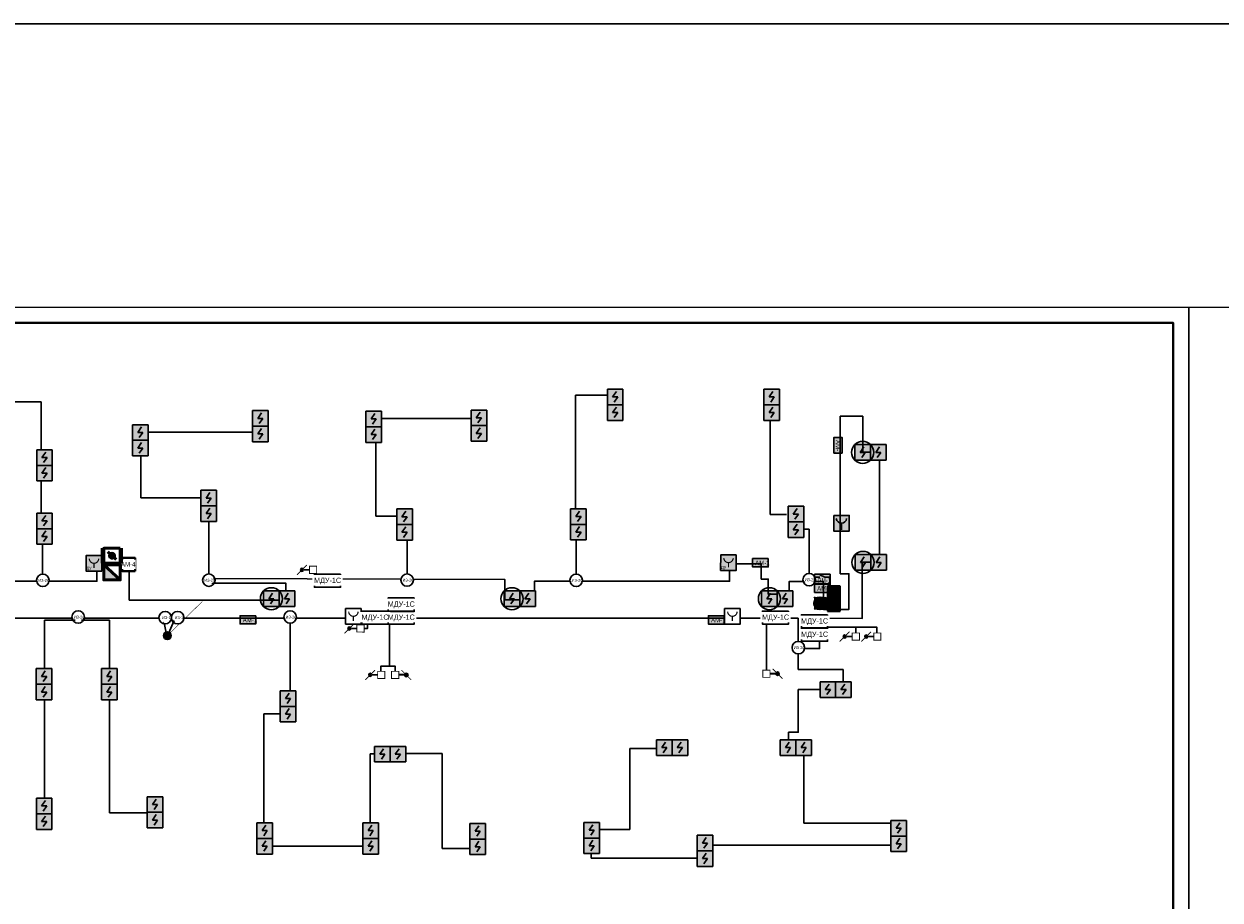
# Model space of a CAD drawing. Header units: millimetres. Extents: x 303602 to 13248484, y -10200551 to -26241.
# Tile 38 of 51: x 829749 to 868067, y -76414 to -48338. Entities that reach past the tile are written whole.
import ezdxf
from ezdxf.enums import TextEntityAlignment as Align

# ---------------------------------------------------------------- set-up
doc = ezdxf.new("R2010")
doc.units = ezdxf.units.MM
doc.set_wipeout_variables(frame=1)
doc.linetypes.add('CONTINOUS', pattern=[0])
for name, color, linetype, lineweight in [('_АПС_Оборудование', 1, 'Continuous', 30), ('RC-Извещатели_пожарные', 1, 'Continuous', 30), ('Воздуховоды', 7, 'Continuous', 18), ('Графика', 253, 'Continuous', 20), ('ОС', 5, 'Continuous', 25), ('Рамка', 7, 'Continuous', 18), ('СОУЭ', 1, 'Continuous', 30), ('СС-011-ПОЖ-СИГНАЛИЗАЦИЯ', 1, 'Continuous', 30), ('УГО АПС и АПЗ$0$_АПС_Оборудование', 1, 'Continuous', 30), ('УГО АПС и АПЗ$0$СС-011-ПОЖ-СИГНАЛИЗАЦИЯ', 1, 'Continuous', 30)]:
    doc.layers.add(name, color=color, linetype=linetype, lineweight=lineweight)
for name, color, linetype in [('EI_HATCH_GALV', 7, 'Continuous'), ('АПС', 5, 'Continuous'), ('АПС_Оборудование', 1, 'Continuous'), ('ССПС', 5, 'Continuous'), ('формат', 250, 'Continuous')]:
    doc.layers.add(name, color=color, linetype=linetype)
doc.layers.add('УГО АПС и АПЗ$0$СС_СОУЭ', color=7, linetype='Continuous', lineweight=35, true_color=0x004961)
doc.styles.add('Arial', font='arial.ttf', dxfattribs={"width": 0.9, "height": 700})
doc.styles.add('Arial Narrow', font='ARIALN.TTF', dxfattribs={"width": 0.9, "height": 600})
doc.styles.add('Arial Narrow_Нум', font='ARIALN.TTF', dxfattribs={"width": 0.7, "height": 250})
doc.styles.add('Arial_2', font='arial.ttf', dxfattribs={"width": 0.9, "height": 400})
doc.styles.add('CP.Text', font='arial.ttf')
doc.styles.get("Standard").update_dxf_attribs({"font": 'isocpeur.ttf', "width": 0.9})

# ---------------------------------------------------------------- blocks, each defined once
blk = doc.blocks.new('*U39')
at = {"color": 0, "lineweight": 0}
blk.add_lwpolyline([(-594, 0), (0, 0), (0, 420), (-594, 420)], close=True, dxfattribs=at)
at = {"lineweight": 40}
blk.add_lwpolyline([(-574, 5), (-5, 5), (-5, 415), (-574, 415)], close=True, dxfattribs=at)
at = {"style": 'Arial', "width": 0.9, "flags": 8}
blk.add_attdef('FORMAT', (-36.87, 1.26), '', height=2.8, dxfattribs=at)
blk = doc.blocks.new('*U70')
at = {"ltscale": 100}
h = blk.add_hatch(color=256, dxfattribs=at)
h.dxf.hatch_style = 1
h.paths.add_polyline_path([(-35, 0, 1), (35, 0, 1)])
at = {"lineweight": 30}
blk.add_lwpolyline([(313, 313, 0, 45, 0), (186, 186, 4.5, 4.5, 0), (25, 25, 4.5, 4.5, 0)], format="xyseb", dxfattribs=at)
blk.add_circle((0, 0), 34.8, dxfattribs=at)
blk = doc.blocks.new('RC-UGO-IRA-01')
blk.add_wipeout([(2.5, 2.5), (2.5, -2.5), (-2.5, -2.5), (-2.5, 2.5)]).dxf.layer = 'RC-Извещатели_пожарные'
blk.add_wipeout([(-2.5, -2.5), (-2.5, 2.5), (2.5, 2.5), (2.5, -2.5)]).dxf.layer = 'RC-Извещатели_пожарные'
at = {"layer": 'RC-Извещатели_пожарные', "ltscale": 30}
blk.add_lwpolyline([(2.5, 2.5), (2.5, -2.5), (-2.5, -2.5), (-2.5, 2.5)], close=True, dxfattribs=at)
at = {"layer": 'RC-Извещатели_пожарные', "ltscale": 30, "const_width": 0.375}
blk.add_lwpolyline([(-1.5, 1.5, 1), (1.5, 1.5, 1)], format="xyb", dxfattribs=at)
blk.add_lwpolyline([(0, 0), (0, -1.5)], dxfattribs=at)
at = {"layer": 'RC-Извещатели_пожарные'}
blk.add_attdef('PSTN', text='', height=1.5, dxfattribs=at).set_placement((2.5, 2.5), align=Align.BOTTOM_CENTER)
blk = doc.blocks.new('ИП 212-64 прот.R3')
blk.add_wipeout([(2.5, 2.5), (2.5, -2.5), (-2.5, -2.5), (-2.5, 2.5)]).dxf.layer = 'RC-Извещатели_пожарные'
blk.add_wipeout([(-2.5, -2.5), (-2.5, 2.5), (2.5, 2.5), (2.5, -2.5)]).dxf.layer = 'RC-Извещатели_пожарные'
at = {"lineweight": 35, "true_color": 0xffffff}
h = blk.add_hatch(color=7, dxfattribs=at)
h.dxf.hatch_style = 1
h.paths.add_polyline_path([(-2.5, 2.5), (-2.5, -2.5), (2.5, -2.5), (2.5, 2.5)])
at = {"color": 1, "linetype": 'ByBlock', "lineweight": -2}
for p, q in [((0.39, 1.77), (-0.83, 0)), ((-0.83, 0), (0.83, 0)), ((0.83, 0), (-0.31, -1.63))]:
    blk.add_line(p, q, dxfattribs=at)
at = {"layer": 'RC-Извещатели_пожарные', "ltscale": 30}
for p, q in [((-2.5, -2.5), (-2.5, 2.5)), ((-2.5, 2.5), (2.5, 2.5)), ((2.5, 2.5), (2.5, -2.5)), ((2.5, -2.5), (-2.5, -2.5))]:
    blk.add_line(p, q, dxfattribs=at)
blk = doc.blocks.new('УГО АПС и АПЗ$0$A$C0ED213A1')
blk.add_wipeout([(-200, 0), (0, -200), (200, 0), (0, 200)])
blk.add_circle((0, 0), 200)
at = {"layer": 'УГО АПС и АПЗ$0$СС-011-ПОЖ-СИГНАЛИЗАЦИЯ', "color": 1, "style": 'CP.Text', "width": 0.8}
blk.add_text('ИЗ-2О', height=90, dxfattribs=at).set_placement((-145, -47))
blk = doc.blocks.new('*U96')
at = {"lineweight": 35, "true_color": 0xffffff}
h = blk.add_hatch(color=7, dxfattribs=at)
h.dxf.hatch_style = 1
h.paths.add_polyline_path([(-2.5, 2.5), (-2.5, -2.5), (2.5, -2.5), (2.5, 2.5)])
at = {"color": 1, "linetype": 'ByBlock', "lineweight": -2}
for p, q in [((0.39, 1.76), (-0.83, 0)), ((-0.83, 0), (0.83, 0)), ((0.83, 0), (-0.31, -1.64))]:
    blk.add_line(p, q, dxfattribs=at)
at = {"color": 1, "linetype": 'ByBlock', "lineweight": -2, "ltscale": 0.1}
blk.add_lwpolyline([(-2.5, 2.5), (2.5, 2.5), (2.5, -2.5), (-2.5, -2.5)], close=True, dxfattribs=at)
at = {"layer": 'RC-Извещатели_пожарные'}
blk.add_circle((0, 0), 3.54, dxfattribs=at)
at = {"layer": 'RC-Извещатели_пожарные', "style": 'Arial Narrow_Нум', "width": 0.7}
blk.add_attdef('PSTN', text='', height=2.5, dxfattribs=at).set_placement((5.33, 2.66), align=Align.BOTTOM_CENTER)
blk = doc.blocks.new('ИЗ-1')
blk.add_wipeout([(469979, -66893), (470179, -67093), (470379, -66893), (470179, -66693)])
blk.add_circle((470179, -66893), 200)
at = {"layer": 'УГО АПС и АПЗ$0$СС-011-ПОЖ-СИГНАЛИЗАЦИЯ', "color": 1, "style": 'CP.Text', "width": 0.8}
blk.add_text('ИЗ-1', height=90, dxfattribs=at).set_placement((470079, -66939))
blk = doc.blocks.new('УДП')
at = {"color": 30}
blk.add_wipeout([(324223, -148669), (324222, -149169), (323722, -149169), (323723, -148669)], dxfattribs=at).dxf.layer = 'RC-Извещатели_пожарные'
blk.add_wipeout([(323722, -149169), (323723, -148669), (324223, -148669), (324222, -149169)], dxfattribs=at).dxf.layer = 'RC-Извещатели_пожарные'
at = {"layer": 'EI_HATCH_GALV', "lineweight": 30, "true_color": 0xffffff}
h = blk.add_hatch(color=7, dxfattribs=at)
h.dxf.hatch_style = 1
h.paths.add_polyline_path([(324223, -148669), (324222, -149169), (323722, -149169), (323723, -148669)])
at = {"layer": 'RC-Извещатели_пожарные', "color": 30, "ltscale": 30}
blk.add_lwpolyline([(324223, -148669), (324222, -149169), (323722, -149169), (323723, -148669)], close=True, dxfattribs=at)
at = {"layer": 'RC-Извещатели_пожарные', "color": 30, "ltscale": 30, "const_width": 37.5}
blk.add_lwpolyline([(323823, -148769, 1), (324123, -148769, 1)], format="xyb", dxfattribs=at)
blk.add_lwpolyline([(323972, -148919), (323972, -149069)], dxfattribs=at)
at = {"color": 30, "lineweight": 30, "style": 'Arial Narrow', "width": 0.9}
blk.add_text('ДУ', height=100, dxfattribs=at).set_placement((323814, -149078), align=Align.MIDDLE_CENTER)
blk = doc.blocks.new('РМ-4схема')
at = {"lineweight": 40, "ltscale": 2, "true_color": 0xffffff}
h = blk.add_hatch(color=7, dxfattribs=at)
h.dxf.hatch_style = 1
h.paths.add_polyline_path([(-154589, 33976), (-154086, 33976), (-154086, 34289), (-154589, 34289)])
at = {"layer": 'ОС', "color": 1, "lineweight": 30}
for p, q in [((-154420, 34196, 0), (-154589, 34196, 0)), ((-154260, 34196, 0), (-154420, 34270, 0)), ((-154086, 34196, 0), (-154260, 34196, 0))]:
    blk.add_line(p, q, dxfattribs=at)
at = {"layer": 'ОС', "color": 1, "lineweight": 30, "elevation": 0}
blk.add_lwpolyline([(-154086, 34289), (-154589, 34289), (-154589, 33976), (-154086, 33976)], close=True, dxfattribs=at)
at = {"layer": 'ССПС', "color": 1, "lineweight": -2, "ltscale": 1000, "style": 'Arial Narrow_Нум', "width": 0.8}
blk.add_text('РМ-1', height=151, dxfattribs=at).set_placement((-154484, 34011, 0))
blk = doc.blocks.new('авфывыа')
at = {"lineweight": 40, "ltscale": 2, "true_color": 0xffffff}
h = blk.add_hatch(color=7, dxfattribs=at)
h.dxf.hatch_style = 1
h.paths.add_polyline_path([(287843, 200199), (287340, 200199), (287340, 199936), (287843, 199936)])
at = {"layer": 'ОС', "color": 1, "lineweight": 30}
blk.add_lwpolyline([(287843, 200199), (287340, 200199), (287340, 199936), (287843, 199936)], close=True, dxfattribs=at)
at = {"layer": 'ССПС', "color": 1, "lineweight": -2, "ltscale": 1000, "style": 'Arial Narrow', "width": 0.9}
blk.add_text('АМ-1', height=150, dxfattribs=at).set_placement((287425, 199988))
blk = doc.blocks.new('_МДУ')
at = {"color": 1}
blk.add_wipeout([(-350, 175), (350, 175), (350, -175), (-350, -175)], dxfattribs=at)
at = {"layer": 'АПС', "color": 1, "lineweight": 30, "ltscale": 200}
blk.add_lwpolyline([(350, 175), (-350, 175), (-350, -175), (350, -175)], close=True, dxfattribs=at)
at = {"layer": 'АПС', "color": 0, "lineweight": 30, "ltscale": 200, "insert": (3, -9), "char_height": 140, "width": 668.29, "attachment_point": 5, "style": 'Arial_2', "bg_fill": 2}
blk.add_mtext('МДУ-1С', dxfattribs=at)
blk = doc.blocks.new('УГО АПС и АПЗ$0$точка сбора')
h = blk.add_hatch(color=255)
h.dxf.hatch_style = 1
h.paths.add_polyline_path([(0, 0), (-88, 88, 0.198912), (-125, 0, 0.198912), (-88, -88)])
h.paths.add_polyline_path([(125, 0, 0.198912), (88, 88), (0, 0), (88, -88, 0.198912)])
h = blk.add_hatch(color=2)
h.dxf.hatch_style = 1
h.paths.add_polyline_path([(88, -88), (0, 0), (-88, -88, 0.414214)])
h.paths.add_polyline_path([(88, 88, 0.414214), (-88, 88), (0, 0)])
at = {"layer": 'УГО АПС и АПЗ$0$СС_СОУЭ', "color": 1}
for p, q in [((-88, 88), (-125, 125)), ((-88, 88), (-125, 88)), ((-88, 88), (-88, 125)), ((88, 88), (125, 125)), ((88, 88), (88, 125)), ((88, 88), (125, 88)), ((-88, -88), (-125, -125)), ((-88, -88), (-125, -88)), ((-88, -88), (-88, -125)), ((88, -88), (125, -125)), ((88, -88), (88, -125)), ((88, -88), (125, -88))]:
    blk.add_line(p, q, dxfattribs=at)
for points in [[(-88, 88), (88, -88)], [(-88, -88), (88, 88)]]:
    blk.add_lwpolyline(points, dxfattribs=at)
blk.add_circle((0, 0), 125, dxfattribs=at)
blk = doc.blocks.new('УГО АПС и АПЗ$0$A$C7da512b9')
at = {"true_color": 0xffffff}
h = blk.add_hatch(color=7, dxfattribs=at)
h.dxf.hatch_style = 1
h.paths.add_polyline_path([(0, 199.9872), (-399.9744, 199.9872), (-399.9744, -199.9872), (0, -199.9872)])
at = {"lineweight": 35, "true_color": 0x0a0aff}
for points in [[(0, 74.9952), (0, 199.9872), (-399.9744, 199.9872), (-399.9744, 74.9952)], [(-399.9744, -74.9952), (-399.9744, -199.9872), (0, -199.9872), (0, -74.9952)]]:
    blk.add_hatch(color=5, dxfattribs=at).paths.add_polyline_path(points)
at = {"color": 5, "lineweight": 35, "true_color": 0x0a0aff}
for p, q in [((-399.9744, 199.9872), (-399.9744, -199.9872)), ((0, 199.9872), (-399.9744, 199.9872)), ((0, -199.9872), (0, 199.9872)), ((-399.9744, -199.9872), (0, -199.9872))]:
    blk.add_line(p, q, dxfattribs=at)
blk = doc.blocks.new('пд_пр')
at = {"layer": 'Воздуховоды', "true_color": 0x008800}
h = blk.add_hatch(color=96, dxfattribs=at)
h.dxf.hatch_style = 1
h.paths.add_polyline_path([(468765, -40912, 1), (468654, -40912, 1)])
at = {"layer": 'Воздуховоды', "color": 96, "lineweight": 30, "true_color": 0x008800}
blk.add_line((468640, -40912), (468467, -40912), dxfattribs=at)
at = {"layer": 'Воздуховоды', "color": 96, "true_color": 0x008800, "const_width": 29.5}
blk.add_lwpolyline([(468237, -41028), (468468, -41028), (468467, -40797), (468237, -40797)], close=True, dxfattribs=at)
for points in [[(468553, -40755), (468671, -40873)], [(468749, -40951), (468867, -41069)]]:
    blk.add_lwpolyline(points, dxfattribs=at)
at = {"layer": 'Воздуховоды', "color": 96, "true_color": 0x008800}
blk.add_circle((468710, -40912), 55.4, dxfattribs=at)
blk = doc.blocks.new('озк_выт')
at = {"layer": 'УГО АПС и АПЗ$0$_АПС_Оборудование', "ltscale": 200}
h = blk.add_hatch(color=5, dxfattribs=at)
h.dxf.hatch_style = 1
h.paths.add_polyline_path([(468756, -41333, 1), (468645, -41333, 1)])
at = {"color": 5, "const_width": 29.5}
blk.add_lwpolyline([(468544, -41177), (468661, -41294)], dxfattribs=at)
at = {"layer": 'УГО АПС и АПЗ$0$_АПС_Оборудование', "color": 5, "lineweight": 35, "ltscale": 200}
blk.add_line((468631, -41333), (468458, -41334), dxfattribs=at)
at = {"layer": 'УГО АПС и АПЗ$0$_АПС_Оборудование', "color": 5, "const_width": 29.5}
blk.add_lwpolyline([(468227, -41449), (468458, -41449), (468458, -41218), (468227, -41218)], close=True, dxfattribs=at)
blk.add_lwpolyline([(468740, -41373), (468857, -41490)], dxfattribs=at)
at = {"layer": 'УГО АПС и АПЗ$0$_АПС_Оборудование', "color": 5}
blk.add_circle((468700, -41333), 55.4, dxfattribs=at)
blk = doc.blocks.new('пд_выт')
at = {"layer": 'Воздуховоды', "true_color": 0xcd6928}
h = blk.add_hatch(color=32, dxfattribs=at)
h.dxf.hatch_style = 1
h.paths.add_polyline_path([(468770, -40558, 1), (468659, -40558, 1)])
at = {"layer": 'Воздуховоды', "color": 32, "lineweight": 30, "true_color": 0xcd6928}
blk.add_line((468645, -40558), (468472, -40558), dxfattribs=at)
at = {"layer": 'Воздуховоды', "color": 32, "true_color": 0xcd6928, "const_width": 29.5}
blk.add_lwpolyline([(468242, -40674), (468472, -40673), (468472, -40443), (468241, -40443)], close=True, dxfattribs=at)
for points in [[(468558, -40401), (468675, -40519)], [(468754, -40597), (468871, -40714)]]:
    blk.add_lwpolyline(points, dxfattribs=at)
at = {"layer": 'Воздуховоды', "color": 32, "true_color": 0xcd6928}
blk.add_circle((468715, -40558), 55.4, dxfattribs=at)
blk = doc.blocks.new('озк_пр')
at = {"layer": 'УГО АПС и АПЗ$0$_АПС_Оборудование', "ltscale": 200}
h = blk.add_hatch(color=1, dxfattribs=at)
h.dxf.hatch_style = 1
h.paths.add_polyline_path([(468761, -41723, 1), (468650, -41723, 1)])
at = {"color": 1, "const_width": 29.5}
blk.add_lwpolyline([(468549, -41567), (468666, -41684)], dxfattribs=at)
at = {"layer": 'УГО АПС и АПЗ$0$_АПС_Оборудование', "color": 1, "lineweight": 35, "ltscale": 200}
blk.add_line((468636, -41723), (468463, -41723), dxfattribs=at)
at = {"layer": 'УГО АПС и АПЗ$0$_АПС_Оборудование', "color": 1, "const_width": 29.5}
blk.add_lwpolyline([(468233, -41839), (468463, -41839), (468463, -41608), (468232, -41608)], close=True, dxfattribs=at)
blk.add_lwpolyline([(468745, -41762), (468862, -41880)], dxfattribs=at)
at = {"layer": 'УГО АПС и АПЗ$0$_АПС_Оборудование', "color": 1}
blk.add_circle((468706, -41723), 55.4, dxfattribs=at)
blk = doc.blocks.new('*U89')
at = {"linetype": 'Continuous', "lineweight": -2, "true_color": 0xffffff}
h = blk.add_hatch(color=7, dxfattribs=at)
h.dxf.hatch_style = 1
h.paths.add_polyline_path([(0, 500), (0, 0), (500, 0), (500, 500)])
at = {"color": 1, "linetype": 'Continuous', "lineweight": -2}
blk.add_line((250, 250), (250, 43), dxfattribs=at)
blk.add_lwpolyline([(0, 500), (500, 500), (500, 0), (0, 0)], close=True, dxfattribs=at)
blk.add_arc((250, 417), 167, 186.4495, 353.5853, dxfattribs=at)
at = {"color": 0, "linetype": 'Continuous', "lineweight": -2, "style": 'Arial Narrow_Нум', "flags": 1}
for tag, p in [('NAME_DEVICE', (-64, -421)), ('NUM_POM', (-82, -847))]:
    blk.add_attdef(tag, p, '', height=125, dxfattribs=at)
at = {"color": 0, "linetype": 'Continuous', "lineweight": -2, "style": 'Arial Narrow_Нум'}
for tag, p in [('INDEX', (-63, -235)), ('NUM_DEVICE', (-64, -630))]:
    blk.add_attdef(tag, p, '', height=125, dxfattribs=at)
blk = doc.blocks.new('ам-4')
blk.add_wipeout([(-197, 213), (223, 213), (223, -207), (-197, -207)]).dxf.layer = 'АПС_Оборудование'
at = {"layer": '_АПС_Оборудование', "lineweight": 40, "ltscale": 100}
blk.add_lwpolyline([(223, -207), (-197, -207), (-197, 213), (223, 213)], close=True, dxfattribs=at)
at = {"layer": '_АПС_Оборудование', "ltscale": 100, "insert": (15, 13), "char_height": 150, "attachment_point": 5, "style": 'Arial Narrow', "bg_fill": 2}
blk.add_mtext_dynamic_manual_height_columns('\\pxi-0.17961;АМ-4', width=300, gutter_width=144375, heights=[0], dxfattribs=at)
blk = doc.blocks.new('СПЖ')
at = {"layer": 'Графика', "lineweight": 50}
blk.add_hatch(color=1, dxfattribs=at).paths.add_polyline_path([(304821, -36194), (304291, -35711), (304291, -36194)])
at = {"layer": 'Графика', "color": 1, "lineweight": 50}
blk.add_line((304291, -35711), (304821, -36194), dxfattribs=at)
blk.add_lwpolyline([(304821, -35711), (304821, -36194), (304291, -36194), (304291, -35711)], close=True, dxfattribs=at)
blk = doc.blocks.new('ДЗ')
at = {"layer": 'Графика', "color": 1, "lineweight": 50}
for p, q in [((304243, -36530), (304243, -37013)), ((304423, -36650), (304688, -36892)), ((304859, -36530), (304859, -37013))]:
    blk.add_line(p, q, dxfattribs=at)
blk.add_lwpolyline([(304821, -36530), (304821, -37013), (304291, -37013), (304291, -36530)], close=True, dxfattribs=at)
blk.add_circle((304556, -36771), 81.3, dxfattribs=at)

msp = doc.modelspace()

# ---------------------------------------------------------------- linework, layer by layer
at = {"layer": 'RC-Извещатели_пожарные', "lineweight": 30}
for points in [[(829036, -66197), (832088, -66197), (832088, -65677), (833125, -65677), (833125, -66099), (833125, -66099), (833125, -66799), (838138, -66799), (838138, -66254), (835666, -66254), (835666, -66108), (845158, -66144), (845158, -66795), (846101, -66795), (846101, -66197), (852354, -66197), (852354, -65638), (853368, -65638), (853368, -66126), (853594, -66126), (853594, -66613), (854266, -66613), (854266, -66201), (855361, -66205), (855361, -67100), (856180, -67100), (856180, -65958), (855902, -65958), (855902, -60910), (856621, -60910), (856621, -62059), (857152, -62059), (857152, -65585), (856605, -65585), (856605, -67387), (855239, -67380), (855239, -68356), (854547, -68356), (854547, -67381), (853823, -67381), (853823, -67383), (834590, -67383), (834353, -67941)], [(834329, -67941), (834209, -67382), (824874, -67382)]]:
    msp.add_lwpolyline(points, dxfattribs=at)
at = {"layer": 'Рамка'}
msp.add_lwpolyline([(809667, -98921), (866567, -98921), (866567, -57921), (809667, -57921)], close=True, dxfattribs=at)
at = {"layer": 'СС-011-ПОЖ-СИГНАЛИЗАЦИЯ', "lineweight": 30}
for p, q in [((830302, -60450), (828295, -60450)), ((833498, -63527), (833498, -61425)), ((833498, -61425), (837116, -61425)), ((835670, -63527), (833498, -63527)), ((832488, -67548), (832488, -73613)), ((854557, -69023), (855997, -69023)), ((849162, -71560), (849162, -74147)), ((843149, -71718), (843149, -74766))]:
    msp.add_line(p, q, dxfattribs=at)
at = {"layer": 'СС-011-ПОЖ-СИГНАЛИЗАЦИЯ', "color": 30, "lineweight": 30, "true_color": 0xf26722}
for points in [[(856399, -67855), (856399, -67673)], [(841461, -68918), (841639, -68918), (841639, -69085)]]:
    msp.add_lwpolyline(points, dxfattribs=at)

# ---------------------------------------------------------------- block references
at = {"color": 6, "rotation": 270}
msp.add_blockref('авфывыа', (655761, 225752), dxfattribs=at)
at = {"color": 7, "linetype": 'CONTINOUS', "lineweight": 30, "ltscale": 100, "xscale": 1.000735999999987, "yscale": 1.000735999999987, "zscale": 1.000735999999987}
msp.add_blockref('*U89', (855689, -64590), dxfattribs=at)
at = {"color": 6}
for p in [(565750, -265672), (549334, -267501)]:
    msp.add_blockref('авфывыа', p, dxfattribs=at)
at = {"xscale": 3.600000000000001, "yscale": 3.600000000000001, "zscale": 3.600000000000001, "rotation": 359.2880171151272}
msp.add_blockref('*U70', (834342, -67941), dxfattribs=at)
at = {"layer": 'СС-011-ПОЖ-СИГНАЛИЗАЦИЯ', "lineweight": 30, "xscale": -1}
for p in [(1324756, -27413), (1325444, -27413), (1309554, -28641)]:
    msp.add_blockref('пд_выт', p, dxfattribs=at)
at = {"layer": 'СС-011-ПОЖ-СИГНАЛИЗАЦИЯ', "lineweight": 30}
for name, p in [('озк_выт', (373298, -27867)), ('озк_пр', (385186, -27436))]:
    msp.add_blockref(name, p, dxfattribs=at)
at = {"layer": 'УГО АПС и АПЗ$0$_АПС_Оборудование', "rotation": 270}
msp.add_blockref('УГО АПС и АПЗ$0$A$C7da512b9', (855696, -66754), dxfattribs=at)
at = {"layer": 'формат', "xscale": 100, "yscale": 100, "zscale": 100}
for p in [(867067, -99421), (926467, -99421)]:
    msp.add_blockref('*U39', p, dxfattribs=at)

# ---------------------------------------------------------------- next in the draw order: block references
at = {"layer": '_АПС_Оборудование', "color": 0, "lineweight": 30, "xscale": 1.2, "yscale": 1.2, "zscale": 1.2}
for p in [(839474, -66181), (841834, -67361)]:
    msp.add_blockref('_МДУ', p, dxfattribs=at)
at = {"layer": 'RC-Извещатели_пожарные', "lineweight": 30}
msp.add_blockref('ИЗ-1', (364097, -469), dxfattribs=at)
at = {"layer": 'RC-Извещатели_пожарные', "rotation": 359.9525678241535}
for p, xscale, yscale, zscale in [((840304, -67321), 99.9999999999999, 99.9999999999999, 99.9999999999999), ((852445, -67321), 99.99999999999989, 99.99999999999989, 99.99999999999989)]:
    msp.add_blockref('RC-UGO-IRA-01', p, dxfattribs=dict(at, xscale=xscale, yscale=yscale, zscale=zscale))
at = {"layer": 'СОУЭ', "color": 6, "xscale": 100, "yscale": 100, "zscale": 100}
for p in [(848689, -60291), (853705, -60291), (837321, -60978), (840951, -60996), (844324, -60960), (833476, -61430), (857118, -62069), (841943, -64129), (847512, -64124), (854478, -64046), (830409, -64263), (857130, -65593), (845883, -66757), (854130, -66757), (832484, -69247), (838208, -69956), (855503, -69668), (841230, -71739), (850263, -71529), (854227, -71529), (830398, -73397), (833950, -73352), (837463, -74188), (840856, -74188), (847937, -74176), (857770, -74112), (844285, -74207), (851565, -74586)]:
    msp.add_blockref('ИП 212-64 прот.R3', p, dxfattribs=at)
at = {"layer": 'СС-011-ПОЖ-СИГНАЛИЗАЦИЯ', "lineweight": 30}
for p in [(508021, 83298), (528347, 83318)]:
    msp.add_blockref('УДП', p, dxfattribs=at)
at = {"layer": 'УГО АПС и АПЗ$0$_АПС_Оборудование'}
for p in [(830354, -66167), (835673, -66161), (842024, -66160), (847441, -66166), (854906, -66149), (831489, -67345), (838277, -67345), (854555, -68324)]:
    msp.add_blockref('УГО АПС и АПЗ$0$A$C0ED213A1', p, dxfattribs=at)

# ---------------------------------------------------------------- next in the draw order: linework, layer by layer
at = {"layer": 'RC-Извещатели_пожарные', "lineweight": 30}
for points in [[(831389, -67445), (830410, -67445), (830410, -67555)], [(831589, -67445), (832488, -67445), (832488, -67548)]]:
    msp.add_lwpolyline(points, dxfattribs=at)
at = {"layer": 'СС-011-ПОЖ-СИГНАЛИЗАЦИЯ', "lineweight": 30}
for p, q in [((830302, -64019), (830302, -60452)), ((847417, -63874), (847417, -60237)), ((847417, -60237), (848438, -60237)), ((841201, -60979), (844074, -60979)), ((835670, -65963), (835670, -63527)), ((841689, -64116), (841027, -64116)), ((854176, -64057), (853652, -64057)), ((830410, -67555), (830410, -73147)), ((838276, -67547), (838276, -69700)), ((854557, -68525), (854557, -69023)), ((837431, -70441), (837431, -73935)), ((850014, -71560), (849162, -71560)), ((840839, -73948), (840839, -71723)), ((840839, -71723), (840976, -71723)), ((849162, -74147), (848186, -74147)), ((854735, -73954), (857514, -73954))]:
    msp.add_line(p, q, dxfattribs=at)

# ---------------------------------------------------------------- next in the draw order: block references
msp.add_blockref('РМ-4схема', (1009665, -100260, 0))
at = {"color": 6}
for p in [(567735, -266490), (564336, -267504)]:
    msp.add_blockref('авфывыа', p, dxfattribs=at)
at = {"layer": '_АПС_Оборудование', "color": 0, "lineweight": 30, "xscale": 1.2, "yscale": 1.2, "zscale": 1.2}
for p in [(841834, -66941), (855074, -67908)]:
    msp.add_blockref('_МДУ', p, dxfattribs=at)
at = {"layer": 'RC-Извещатели_пожарные', "xscale": 100, "yscale": 100, "zscale": 100}
for p in [(856618, -62069), (856630, -65593), (845383, -66757), (853630, -66757)]:
    msp.add_blockref('*U96', p, dxfattribs=at)
at = {"layer": 'RC-Извещатели_пожарные', "lineweight": 30}
msp.add_blockref('ИЗ-1', (364497, -469), dxfattribs=at)
at = {"layer": 'СОУЭ', "color": 6, "xscale": 100, "yscale": 100, "zscale": 100}
for p in [(848689, -60791), (853705, -60791), (837321, -61478), (840951, -61496), (844324, -61460), (833476, -61930), (847512, -64624), (854478, -64546), (830409, -64763), (841943, -64629), (838177, -66757), (832484, -69747), (856003, -69668), (838208, -70456), (841730, -71739), (850763, -71529), (854727, -71529), (830398, -73897), (833950, -73852), (837463, -74688), (840856, -74688), (844285, -74707), (847937, -74676), (851565, -75086)]:
    msp.add_blockref('ИП 212-64 прот.R3', p, dxfattribs=at)
at = {"layer": 'СС-011-ПОЖ-СИГНАЛИЗАЦИЯ', "lineweight": 30, "xscale": -1}
msp.add_blockref('пд_пр', (1307365, -24919), dxfattribs=at)

# ---------------------------------------------------------------- next in the draw order: linework, layer by layer
at = {"layer": 'RC-Извещатели_пожарные', "lineweight": 30}
msp.add_lwpolyline([(855253, -69671), (854557, -69671), (854557, -71035), (854244, -71035), (854244, -71279)], dxfattribs=at)
at = {"layer": 'СС-011-ПОЖ-СИГНАЛИЗАЦИЯ', "lineweight": 30}
for p, q in [((853652, -64057), (853652, -61031)), ((841027, -64116), (841027, -61749)), ((854900, -64529), (854735, -64529)), ((854900, -65951), (854900, -64529)), ((830345, -65979), (830345, -65022)), ((842023, -65960), (842023, -64881)), ((847440, -65966), (847440, -64876)), ((855997, -69023), (855997, -69421)), ((837964, -70441), (837431, -70441)), ((841979, -71718), (843149, -71718)), ((854735, -71790), (854735, -73954)), ((832488, -73613), (833716, -73613)), ((837714, -74686), (840590, -74686)), ((851842, -74654), (857523, -74654)), ((843149, -74766), (844035, -74766)), ((847921, -75072), (847921, -74931)), ((847925, -75072), (851311, -75072))]:
    msp.add_line(p, q, dxfattribs=at)

# ---------------------------------------------------------------- next in the draw order: block references
at = {"layer": '_АПС_Оборудование', "color": 0, "lineweight": 30, "xscale": 1.2, "yscale": 1.2, "zscale": 1.2}
for p in [(840994, -67361), (853824, -67361), (855074, -67481)]:
    msp.add_blockref('_МДУ', p, dxfattribs=at)
at = {"layer": 'RC-Извещатели_пожарные', "xscale": 100, "yscale": 100, "zscale": 100}
msp.add_blockref('*U96', (837677, -66757), dxfattribs=at)
at = {"layer": 'СОУЭ', "color": 6, "xscale": 100, "yscale": 100, "zscale": 100}
for p in [(830409, -62234), (835666, -63530), (830395, -69247)]:
    msp.add_blockref('ИП 212-64 прот.R3', p, dxfattribs=at)

# ---------------------------------------------------------------- next in the draw order: linework, layer by layer
at = {"layer": 'СС-011-ПОЖ-СИГНАЛИЗАЦИЯ', "color": 30, "lineweight": 30, "true_color": 0xf26722}
for points in [[(840645, -67709), (840756, -67709), (840756, -67571)], [(841461, -67571), (841461, -68918), (841188, -68918), (841188, -69071)], [(853534, -69044), (853534, -67571)], [(855494, -67673), (857075, -67673), (857074, -67855)]]:
    msp.add_lwpolyline(points, dxfattribs=at)

# ---------------------------------------------------------------- next in the draw order: block references
at = {"layer": 'СОУЭ', "color": 6, "xscale": 100, "yscale": 100, "zscale": 100}
for p in [(830409, -62734), (835666, -64030), (830395, -69747), (857770, -74612)]:
    msp.add_blockref('ИП 212-64 прот.R3', p, dxfattribs=at)
at = {"layer": 'СС-011-ПОЖ-СИГНАЛИЗАЦИЯ', "lineweight": 30, "xscale": -1}
msp.add_blockref('пд_выт', (1308887, -27151), dxfattribs=at)
at = {"layer": 'УГО АПС и АПЗ$0$_АПС_Оборудование', "xscale": 1.6, "yscale": 1.6, "zscale": 1.6, "rotation": 270}
msp.add_blockref('УГО АПС и АПЗ$0$точка сбора', (855260, -66907, 0), dxfattribs=at)
at = {"layer": 'УГО АПС и АПЗ$0$_АПС_Оборудование', "rotation": 270}
msp.add_blockref('УГО АПС и АПЗ$0$A$C7da512b9', (855696, -67154), dxfattribs=at)

# ---------------------------------------------------------------- next in the draw order: linework, layer by layer
at = {"layer": 'RC-Извещатели_пожарные', "lineweight": 30}
msp.add_lwpolyline([(329285, -48338), (1052378, -48338), (1052378, -104490), (329285, -104490)], close=True, dxfattribs=at)

# ---------------------------------------------------------------- next in the draw order: block references
at = {"layer": '_АПС_Оборудование'}
msp.add_blockref('ам-4', (833089, -65665), dxfattribs=at)

# ---------------------------------------------------------------- next in the draw order: block references
at = {"layer": 'RC-Извещатели_пожарные', "lineweight": 30}
for name, p in [('ДЗ', (528015, -28608)), ('СПЖ', (528014, -29962))]:
    msp.add_blockref(name, p, dxfattribs=at)

doc.saveas('drawing.dxf')
